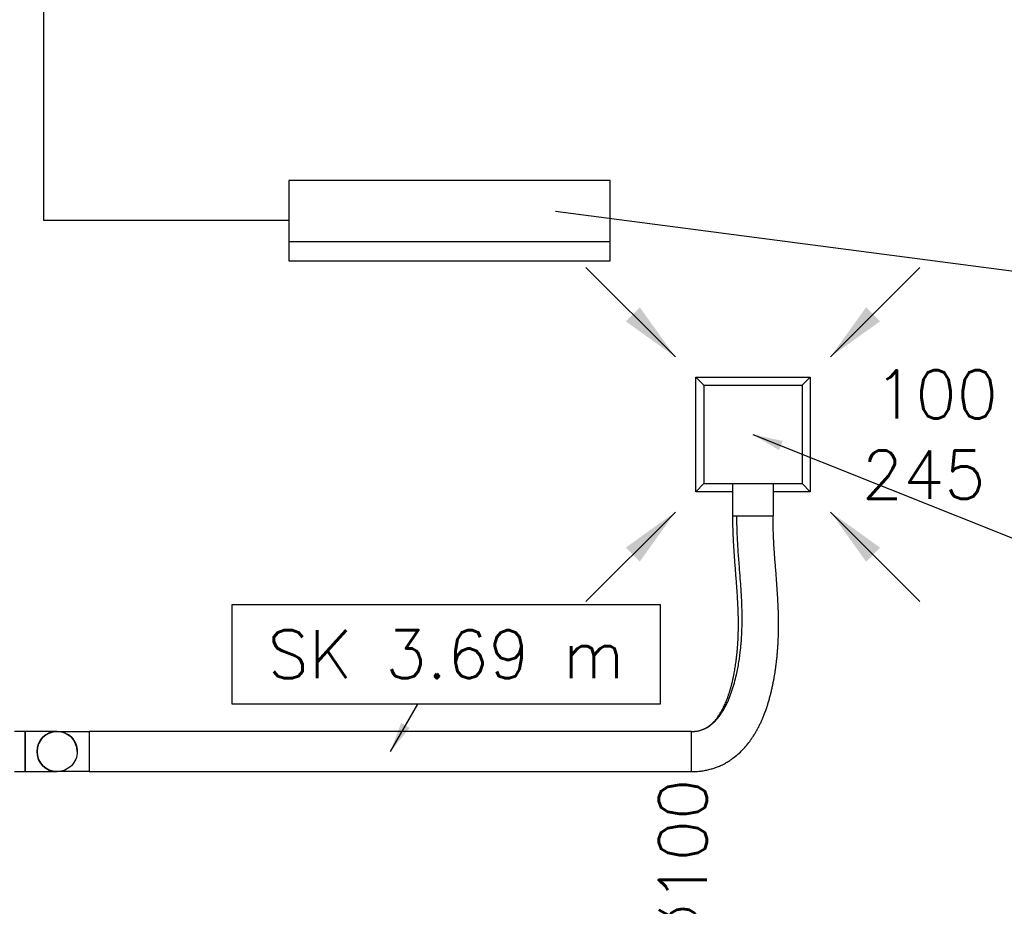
# Model space of a CAD drawing. Header units: millimetres. Extents: x 295542 to 440356, y 17772 to 133669.
# Tile 59 of 73: x 322398 to 324850, y 47282 to 49490. Entities that reach past the tile are written whole.
import ezdxf

# ---------------------------------------------------------------- set-up
doc = ezdxf.new("R2010")
doc.units = ezdxf.units.MM
doc.linetypes.add('Ciągłe', pattern=[0])
for name, color, linetype in [('0_freon', 50, 'Ciągłe'), ('0_klmatyzacja', 210, 'Continuous'), ('0_opis_wentylacja', 110, 'Ciągłe'), ('FLUID-W5', 7, 'Continuous'), ('FLUID-W5-120-ARRGR', 7, 'Continuous'), ('FLUID-W5-120-DIM', 7, 'Continuous'), ('FLUID-W5-120-INF', 7, 'Continuous')]:
    doc.layers.add(name, color=color, linetype=linetype)
doc.styles.add('FDBES', font='simplex.shx')
doc.linetypes.add('ZIGZAG', pattern='A,0.0001,-0.2,[131,ltypeshp.shx,S=0.2,R=0,X=-0.2,Y=0],-0.4,[131,ltypeshp.shx,S=0.2,R=180,X=0.2,Y=0],-0.2', length=0.8001)
doc.dimstyles.new('FDBES', dxfattribs={"dimscale": 50, "dimtxt": 4, "dimasz": 2.5, "dimexe": 0.8, "dimexo": 2, "dimgap": 1, "dimtad": 1, "dimdsep": 46, "dimtxsty": 'FDBES', "dimcen": 2.5, "dimclrd": 4, "dimclre": 5, "dimadec": 0, "dimazin": 0, "dimtfac": 1, "dimtmove": 0, "dimatfit": 3, "dimfxl": 1, "dimarcsym": 0})

# ---------------------------------------------------------------- blocks, each defined once
blk = doc.blocks.new('*U521')
at = {"color": 1, "linetype": 'Continuous', "lineweight": -2}
for p, q in [((-100, 50), (-100, 0)), ((100, 0), (100, 50)), ((-100, 0), (-100, -50)), ((100, -50), (100, 0))]:
    blk.add_line(p, q, dxfattribs=at)
at = {"color": 0, "linetype": 'ByBlock', "lineweight": -2}
for p, q in [((-86.5, 50), (-100, 50)), ((100, 50), (73.5, 50)), ((-100, -50), (-86.5, -50)), ((73.5, -50), (100, -50))]:
    blk.add_line(p, q, dxfattribs=at)
blk = doc.blocks.new('*U522')
at = {"color": 0, "linetype": 'ByBlock', "lineweight": -2}
for p, q in [((0, 15, 50), (0, -65, 50)), ((0, -65, -50), (0, 15, -50))]:
    blk.add_line(p, q, dxfattribs=at)
at = {"color": 1, "linetype": 'Continuous', "lineweight": -2}
for p, q in [((0, -65, 50), (0, -65)), ((0, -65), (0, -65, -50))]:
    blk.add_line(p, q, dxfattribs=at)
at = {"color": 1, "linetype": 'Continuous', "lineweight": -2, "extrusion": (-1, -1.47854e-13, -1.23548e-31)}
blk.add_ellipse((0, 15), major_axis=(0, -50), ratio=1, start_param=0, end_param=1.570796, dxfattribs=at)
at = {"color": 1, "linetype": 'Continuous', "lineweight": -2, "extrusion": (-1, -1.46372e-13, 1.83697e-16)}
blk.add_ellipse((0, 15), major_axis=(0, 0, -50), ratio=1, start_param=0, end_param=1.570796, dxfattribs=at)
blk = doc.blocks.new('*U523')
at = {"color": 0, "linetype": 'ByBlock', "lineweight": -2}
for p, q in [((65, 0, 50), (-15, 0, 50)), ((-15, 0, -50), (65, 0, -50))]:
    blk.add_line(p, q, dxfattribs=at)
at = {"color": 1, "linetype": 'Continuous', "lineweight": -2}
for p, q in [((65, 0), (65, 0, 50)), ((65, 0, -50), (65, 0))]:
    blk.add_line(p, q, dxfattribs=at)
at = {"color": 1, "linetype": 'Continuous', "lineweight": -2, "extrusion": (-3.53038e-32, -1, -6.12323e-17)}
blk.add_ellipse((-15, 0), major_axis=(0, 0, 50), ratio=1, start_param=0, end_param=1.570796, dxfattribs=at)
at = {"color": 1, "linetype": 'Continuous', "lineweight": -2, "extrusion": (2.44929e-16, -1, 8.66823e-33)}
blk.add_ellipse((-15, 0), major_axis=(-50, 0), ratio=1, start_param=0, end_param=1.570796, dxfattribs=at)
blk = doc.blocks.new('*U524')
at = {"color": 1, "linetype": 'Continuous', "lineweight": -3, "extrusion": (-1, 1.24176e-32, -6.12323e-17)}
for major_axis, start_param, end_param in [((0, 0, 50), 1.570796, 3.141593), ((0, 0, 50), 0, 1.570796), ((0, 0, -50), 1.570797, 3.141593), ((0, 0, -50), 0, 1.570797)]:
    blk.add_ellipse((0, 0), major_axis=major_axis, ratio=1, start_param=start_param, end_param=end_param, dxfattribs=at)
at = {"color": 1, "linetype": 'Continuous', "lineweight": -2, "extrusion": (1, 6.12323e-17, 6.12323e-17)}
blk.add_ellipse((0, 0), major_axis=(0, 50), ratio=1, start_param=0, end_param=1.570796, dxfattribs=at)
at = {"color": 1, "linetype": 'Continuous', "lineweight": -3, "extrusion": (1, -2.22886e-29, 6.12323e-17)}
for start_param, end_param in [(0, 1.570796), (1.570796, 3.141593), (0, 1.570796), (1.570796, 3.141593), (3.141593, 4.712389), (3.141593, 4.712389)]:
    blk.add_ellipse((0, 0), major_axis=(0, 0, -50), ratio=1, start_param=start_param, end_param=end_param, dxfattribs=at)
at = {"color": 1, "linetype": 'Continuous', "lineweight": -2, "extrusion": (1, -1.24176e-32, 6.12323e-17)}
blk.add_ellipse((0, 0), major_axis=(0, 0, 50), ratio=1, start_param=0, end_param=1.570796, dxfattribs=at)
blk = doc.blocks.new('*U525')
at = {"color": 0, "linetype": 'ByBlock', "lineweight": -2}
for p, q in [((-142.5, 142.5), (-122.5, 122.5)), ((-142.5, 142.5), (-142.5, -142.5)), ((142.5, 142.5), (-142.5, 142.5)), ((142.5, 142.5), (122.5, 122.5)), ((142.5, -142.5), (142.5, 142.5)), ((-122.5, 122.5), (-122.5, -122.5)), ((122.5, 122.5), (-122.5, 122.5)), ((122.5, 122.5), (122.5, -122.5)), ((-142.5, -142.5), (-122.5, -122.5)), ((-50, -122.5), (-122.5, -122.5)), ((50, -122.5), (-50, -122.5)), ((-50, -122.5), (-50, -202.5)), ((122.5, -122.5), (50, -122.5)), ((50, -202.5), (50, -122.5)), ((122.5, -122.5), (142.5, -142.5)), ((-142.5, -142.5), (-50, -142.5)), ((50, -142.5), (142.5, -142.5)), ((50, -202.5), (-50, -202.5))]:
    blk.add_line(p, q, dxfattribs=at)
blk = doc.blocks.new('*U526')
at = {"color": 1, "linetype": 'Continuous', "lineweight": -2}
for p, q in [((-750, 50), (-750, 0)), ((750, 0), (750, 50)), ((-750, 0), (-750, -50)), ((750, -50), (750, 0))]:
    blk.add_line(p, q, dxfattribs=at)
at = {"color": 0, "linetype": 'ByBlock', "lineweight": -2}
for p, q in [((750, 50), (-750, 50)), ((-750, -50), (750, -50))]:
    blk.add_line(p, q, dxfattribs=at)
blk = doc.blocks.new('*U530')
at = {"color": 1, "linetype": 'Continuous', "lineweight": -2}
for p, q in [((-50, 0), (-40, 0)), ((-40, 0), (40, 0)), ((40, 0), (50, 0)), ((-152.6, -637.1), (-152.6, -537.1))]:
    blk.add_line(p, q, dxfattribs=at)
at = {"color": 1, "linetype": 'ZIGZAG', "lineweight": -2, "ltscale": 50}
for points, knots in [([(-152.6, -537.1), (-151.7, -537.1), (-150.8, -537.1), (-148.5, -537.1), (-144.8, -536.9), (-139.2, -536.2), (-133.2, -535), (-127.5, -533.3), (-122, -531.2), (-116.6, -528.6), (-111.2, -525.5), (-105.9, -521.8), (-100.6, -517.6), (-94.5, -511.9), (-87.7, -504.4), (-81.2, -495.8), (-74.1, -485.2), (-66.8, -472.1), (-58.9, -454.8), (-52, -436.1), (-45.9, -416.4), (-40, -392.4), (-34.7, -364.3), (-31.9, -343.1), (-30.4, -329.2), (-29.7, -322.3), (-28, -301.7), (-26.7, -271.8), (-26.9, -233.2), (-28.3, -201.7), (-30.1, -173.6), (-32, -148.7), (-34.5, -117.2), (-36.7, -88.4), (-38.3, -62.1), (-39.2, -41.9), (-39.8, -21.3), (-40, -7.2), (-40, 0)], [0, 0, 0, 0, 4.141448, 4.141448, 11.043862, 22.087725, 33.131587, 44.175449, 55.219312, 66.263174, 77.307036, 88.350898, 99.394761, 110.438623, 127.004416, 143.57021, 154.614072, 176.701797, 198.789521, 220.877246, 242.964971, 265.052695, 298.184282, 331.315869, 331.315869, 342.359731, 353.403594, 397.579043, 441.754492, 485.929941, 508.017666, 541.149253, 574.28084, 618.456289, 640.544013, 662.631738, 684.719463, 706.807187, 706.807187, 706.807187, 706.807187]), ([(-152.6, -637.1), (-148.7, -637.1), (-140.9, -636.9), (-129.3, -635.8), (-118, -634), (-106.9, -631.5), (-96.2, -628.3), (-85.8, -624.5), (-75.8, -620), (-66.5, -615), (-57.8, -609.7), (-47.9, -602.8), (-37, -594), (-25.5, -582.9), (-15, -571.1), (-6.9, -560.5), (-0.7, -551.4), (4, -544), (8.4, -536.5), (12.6, -528.9), (16.6, -521.2), (20.3, -513.3), (23.8, -505.4), (27.4, -496.6), (30.9, -487.4), (34.4, -477.6), (37.5, -468.1), (40.3, -458.4), (43, -448.8), (45.5, -439.1), (47.8, -429.4), (49.8, -419.6), (51.7, -410.3), (53.3, -401.5), (54.7, -393.2), (55.9, -384.9), (57.2, -375.8), (58.5, -365.8), (59.7, -354.9), (60.7, -344.3), (61.6, -334.1), (62.2, -324.5), (62.8, -315.3), (63.2, -306.3), (63.5, -297.4), (63.7, -288.5), (63.9, -279.7), (63.9, -270.9), (63.9, -262.2), (63.8, -253.6), (63.6, -245.1), (63.3, -236.6), (63, -228.1), (62.6, -219.7), (62.2, -211.4), (61.8, -203.1), (61.3, -194.9), (60.7, -186.6), (60.2, -178.5), (59.6, -170.3), (59, -162.2), (58.4, -154.1), (57.8, -146), (57.1, -138), (56.5, -130), (55.9, -121.9), (55.2, -113.9), (54.6, -105.9), (54.1, -97.9), (53.5, -89.9), (52.9, -81.8), (52.4, -73.8), (52, -65.7), (51.5, -57.6), (51.2, -49.5), (50.8, -41.4), (50.5, -33.2), (50.3, -24.9), (50.1, -16.7), (50, -8.4), (50, -2.8), (50, 0)], [0, 0, 0, 0, 1.177385, 2.33948, 3.489114, 4.6286, 5.759738, 6.884062, 8.002915, 9.117336, 10.147085, 11.174832, 12.876412, 14.578928, 16.286036, 18.00146, 18.970647, 19.943602, 20.920655, 21.901971, 22.887571, 23.877523, 24.871602, 25.869556, 27.132742, 28.296903, 29.464461, 30.634284, 31.805508, 32.977134, 34.147731, 35.31612, 36.480845, 37.476977, 38.468362, 39.454219, 40.433637, 41.723935, 42.998451, 44.255263, 45.494486, 46.566005, 47.624761, 48.670781, 49.704527, 50.726145, 51.735879, 52.734068, 53.720818, 54.696635, 55.66148, 56.615875, 57.560097, 58.494179, 59.418699, 60.333744, 61.239777, 62.137108, 63.026081, 63.907063, 64.780502, 65.646618, 66.505917, 67.358887, 68.205997, 69.047802, 69.884565, 70.71705, 71.545727, 72.371344, 73.194328, 74.015305, 74.83515, 75.654454, 76.473827, 77.29419, 78.116356, 78.941041, 79.768975, 80.601213, 81.438428, 81.438428, 81.438428, 81.438428]), ([(-152.6, -537.1), (-150.8, -537.1), (-147.1, -537), (-141.9, -536.5), (-136.9, -535.8), (-132.3, -534.7), (-127.9, -533.4), (-123.7, -531.9), (-119.7, -530), (-116, -528), (-112.4, -525.8), (-108.1, -522.9), (-103.1, -518.8), (-97.6, -513.5), (-92.2, -507.4), (-87.7, -501.5), (-84.1, -496.3), (-81.3, -491.8), (-78.5, -487.1), (-75.8, -482.1), (-73.2, -477), (-70.6, -471.6), (-68.1, -466), (-65.5, -459.7), (-62.9, -452.9), (-60.4, -445.6), (-58, -438.3), (-55.8, -430.8), (-53.7, -423.1), (-51.7, -415.4), (-49.8, -407.5), (-48.1, -399.5), (-46.6, -391.8), (-45.3, -384.4), (-44.1, -377.4), (-43, -370.3), (-41.9, -362.5), (-40.8, -353.9), (-39.8, -344.6), (-38.9, -335.3), (-38.1, -326.5), (-37.6, -318.1), (-37.1, -310.1), (-36.7, -302.2), (-36.4, -294.3), (-36.3, -286.5), (-36.1, -278.7), (-36.1, -270.9), (-36.1, -263.1), (-36.2, -255.4), (-36.4, -247.6), (-36.6, -239.9), (-36.9, -232.1), (-37.2, -224.4), (-37.6, -216.6), (-38.1, -208.9), (-38.5, -201.1), (-39, -193.3), (-39.6, -185.4), (-40.1, -177.6), (-40.7, -169.7), (-41.3, -161.8), (-41.9, -153.8), (-42.6, -145.8), (-43.2, -137.8), (-43.8, -129.7), (-44.5, -121.5), (-45.1, -113.3), (-45.7, -105), (-46.3, -96.7), (-46.8, -88.3), (-47.4, -79.8), (-47.9, -71.3), (-48.3, -62.6), (-48.7, -53.9), (-49.1, -45.2), (-49.4, -36.3), (-49.7, -27.4), (-49.9, -18.3), (-50, -9.2), (-50, -3.1), (-50, 0)], [0, 0, 0, 0, 0.561153, 1.089249, 1.593274, 2.082439, 2.565741, 3.051485, 3.547217, 4.05874, 4.551368, 5.065019, 5.968533, 6.942536, 7.989523, 9.109528, 9.770478, 10.453188, 11.1569, 11.880615, 12.623531, 13.384544, 14.162507, 14.956379, 15.977838, 16.93444, 17.906846, 18.892928, 19.890945, 20.89878, 21.914411, 22.93594, 23.961162, 24.842754, 25.724358, 26.604639, 27.482311, 28.642875, 29.793367, 30.930655, 32.053144, 33.024667, 33.985727, 34.936729, 35.878301, 36.810741, 37.734559, 38.650227, 39.558292, 40.459073, 41.353193, 42.240871, 43.122809, 43.999363, 44.871084, 45.738205, 46.601455, 47.461169, 48.317807, 49.171937, 50.023984, 50.874519, 51.72383, 52.572603, 53.421339, 54.270367, 55.120461, 55.971929, 56.825387, 57.681478, 58.540577, 59.403383, 60.270389, 61.142274, 62.019388, 62.902516, 63.79223, 64.6891, 65.593847, 66.506886, 67.429049, 67.429049, 67.429049, 67.429049])]:
    blk.add_open_spline(points, degree=3, knots=knots, dxfattribs=at)
blk = doc.blocks.new('*U336')
at = {"color": 1}
blk.add_leader([(0, 0), (22.27, 22.27)], dimstyle='FDBES', override={"dimscale": 6, "dimclrd": 1}, dxfattribs=at)
blk.add_leader([(0, 0), (22.27, 22.27)], dimstyle='FDBES', override={"dimscale": 6, "dimclrd": 1}, dxfattribs=at)
blk.add_leader([(0, 0), (22.27, 22.27)], dimstyle='FDBES', override={"dimscale": 6, "dimclrd": 1}, dxfattribs=at)
blk.add_leader([(0, 0), (22.27, 22.27)], dimstyle='FDBES', override={"dimscale": 6, "dimclrd": 1}, dxfattribs=at)
blk.add_leader([(0, 0), (22.27, 22.27)], dimstyle='FDBES', override={"dimscale": 6, "dimclrd": 1}, dxfattribs=at)
blk.add_leader([(0, 0), (22.27, 22.27)], dimstyle='FDBES', override={"dimscale": 6, "dimclrd": 1}, dxfattribs=at)
blk.add_leader([(0, 0), (22.27, 22.27)], dimstyle='FDBES', override={"dimscale": 6, "dimclrd": 1}, dxfattribs=at)
blk.add_leader([(0, 0), (22.27, 22.27)], dimstyle='FDBES', override={"dimscale": 6, "dimclrd": 1}, dxfattribs=at)
blk.add_leader([(0, 0), (22.27, 22.27)], dimstyle='FDBES', override={"dimscale": 6, "dimclrd": 1}, dxfattribs=at)
blk.add_leader([(0, 0), (22.27, 22.27)], dimstyle='FDBES', override={"dimscale": 6, "dimclrd": 1}, dxfattribs=at)
blk.add_leader([(0, 0), (22.27, 22.27)], dimstyle='FDBES', override={"dimscale": 6, "dimclrd": 1}, dxfattribs=at)
blk.add_leader([(0, 0), (22.27, 22.27)], dimstyle='FDBES', override={"dimscale": 6, "dimclrd": 1}, dxfattribs=at)
blk.add_leader([(0, 0), (22.27, 22.27)], dimstyle='FDBES', override={"dimscale": 6, "dimclrd": 1}, dxfattribs=at)
blk.add_leader([(0, 0), (22.27, 22.27)], dimstyle='FDBES', override={"dimscale": 6, "dimclrd": 1}, dxfattribs=at)
blk.add_leader([(0, 0), (22.27, 22.27)], dimstyle='FDBES', override={"dimscale": 6, "dimclrd": 1}, dxfattribs=at)
blk.add_leader([(0, 0), (22.27, 22.27)], dimstyle='FDBES', override={"dimscale": 6, "dimclrd": 1}, dxfattribs=at)
blk.add_leader([(0, 0), (22.27, 22.27)], dimstyle='FDBES', override={"dimscale": 6, "dimclrd": 1}, dxfattribs=at)
blk.add_leader([(0, 0), (22.27, 22.27)], dimstyle='FDBES', override={"dimscale": 6, "dimclrd": 1}, dxfattribs=at)
blk.add_leader([(0, 0), (22.27, 22.27)], dimstyle='FDBES', override={"dimscale": 6, "dimclrd": 1}, dxfattribs=at)
blk.add_leader([(0, 0), (22.27, 22.27)], dimstyle='FDBES', override={"dimscale": 6, "dimclrd": 1}, dxfattribs=at)
blk.add_leader([(0, 0), (22.27, 22.27)], dimstyle='FDBES', override={"dimscale": 6, "dimclrd": 1}, dxfattribs=at)
blk.add_leader([(0, 0), (22.27, 22.27)], dimstyle='FDBES', override={"dimscale": 6, "dimclrd": 1}, dxfattribs=at)
blk.add_leader([(0, 0), (22.27, 22.27)], dimstyle='FDBES', override={"dimscale": 6, "dimclrd": 1}, dxfattribs=at)
blk.add_leader([(0, 0), (22.27, 22.27)], dimstyle='FDBES', override={"dimscale": 6, "dimclrd": 1}, dxfattribs=at)
blk = doc.blocks.new('*U337')
at = {"color": 1}
blk.add_leader([(0, 0), (-22.27, 22.27)], dimstyle='FDBES', override={"dimscale": 6, "dimclrd": 1}, dxfattribs=at)
blk.add_leader([(0, 0), (-22.27, 22.27)], dimstyle='FDBES', override={"dimscale": 6, "dimclrd": 1}, dxfattribs=at)
blk.add_leader([(0, 0), (-22.27, 22.27)], dimstyle='FDBES', override={"dimscale": 6, "dimclrd": 1}, dxfattribs=at)
blk.add_leader([(0, 0), (-22.27, 22.27)], dimstyle='FDBES', override={"dimscale": 6, "dimclrd": 1}, dxfattribs=at)
blk.add_leader([(0, 0), (-22.27, 22.27)], dimstyle='FDBES', override={"dimscale": 6, "dimclrd": 1}, dxfattribs=at)
blk.add_leader([(0, 0), (-22.27, 22.27)], dimstyle='FDBES', override={"dimscale": 6, "dimclrd": 1}, dxfattribs=at)
blk.add_leader([(0, 0), (-22.27, 22.27)], dimstyle='FDBES', override={"dimscale": 6, "dimclrd": 1}, dxfattribs=at)
blk.add_leader([(0, 0), (-22.27, 22.27)], dimstyle='FDBES', override={"dimscale": 6, "dimclrd": 1}, dxfattribs=at)
blk.add_leader([(0, 0), (-22.27, 22.27)], dimstyle='FDBES', override={"dimscale": 6, "dimclrd": 1}, dxfattribs=at)
blk.add_leader([(0, 0), (-22.27, 22.27)], dimstyle='FDBES', override={"dimscale": 6, "dimclrd": 1}, dxfattribs=at)
blk.add_leader([(0, 0), (-22.27, 22.27)], dimstyle='FDBES', override={"dimscale": 6, "dimclrd": 1}, dxfattribs=at)
blk.add_leader([(0, 0), (-22.27, 22.27)], dimstyle='FDBES', override={"dimscale": 6, "dimclrd": 1}, dxfattribs=at)
blk.add_leader([(0, 0), (-22.27, 22.27)], dimstyle='FDBES', override={"dimscale": 6, "dimclrd": 1}, dxfattribs=at)
blk.add_leader([(0, 0), (-22.27, 22.27)], dimstyle='FDBES', override={"dimscale": 6, "dimclrd": 1}, dxfattribs=at)
blk.add_leader([(0, 0), (-22.27, 22.27)], dimstyle='FDBES', override={"dimscale": 6, "dimclrd": 1}, dxfattribs=at)
blk.add_leader([(0, 0), (-22.27, 22.27)], dimstyle='FDBES', override={"dimscale": 6, "dimclrd": 1}, dxfattribs=at)
blk.add_leader([(0, 0), (-22.27, 22.27)], dimstyle='FDBES', override={"dimscale": 6, "dimclrd": 1}, dxfattribs=at)
blk.add_leader([(0, 0), (-22.27, 22.27)], dimstyle='FDBES', override={"dimscale": 6, "dimclrd": 1}, dxfattribs=at)
blk.add_leader([(0, 0), (-22.27, 22.27)], dimstyle='FDBES', override={"dimscale": 6, "dimclrd": 1}, dxfattribs=at)
blk.add_leader([(0, 0), (-22.27, 22.27)], dimstyle='FDBES', override={"dimscale": 6, "dimclrd": 1}, dxfattribs=at)
blk.add_leader([(0, 0), (-22.27, 22.27)], dimstyle='FDBES', override={"dimscale": 6, "dimclrd": 1}, dxfattribs=at)
blk.add_leader([(0, 0), (-22.27, 22.27)], dimstyle='FDBES', override={"dimscale": 6, "dimclrd": 1}, dxfattribs=at)
blk.add_leader([(0, 0), (-22.27, 22.27)], dimstyle='FDBES', override={"dimscale": 6, "dimclrd": 1}, dxfattribs=at)
blk.add_leader([(0, 0), (-22.27, 22.27)], dimstyle='FDBES', override={"dimscale": 6, "dimclrd": 1}, dxfattribs=at)
blk = doc.blocks.new('*U338')
at = {"color": 1}
blk.add_leader([(0, 0), (22.27, -22.27)], dimstyle='FDBES', override={"dimscale": 6, "dimclrd": 1}, dxfattribs=at)
blk.add_leader([(0, 0), (22.27, -22.27)], dimstyle='FDBES', override={"dimscale": 6, "dimclrd": 1}, dxfattribs=at)
blk.add_leader([(0, 0), (22.27, -22.27)], dimstyle='FDBES', override={"dimscale": 6, "dimclrd": 1}, dxfattribs=at)
blk.add_leader([(0, 0), (22.27, -22.27)], dimstyle='FDBES', override={"dimscale": 6, "dimclrd": 1}, dxfattribs=at)
blk.add_leader([(0, 0), (22.27, -22.27)], dimstyle='FDBES', override={"dimscale": 6, "dimclrd": 1}, dxfattribs=at)
blk.add_leader([(0, 0), (22.27, -22.27)], dimstyle='FDBES', override={"dimscale": 6, "dimclrd": 1}, dxfattribs=at)
blk.add_leader([(0, 0), (22.27, -22.27)], dimstyle='FDBES', override={"dimscale": 6, "dimclrd": 1}, dxfattribs=at)
blk.add_leader([(0, 0), (22.27, -22.27)], dimstyle='FDBES', override={"dimscale": 6, "dimclrd": 1}, dxfattribs=at)
blk.add_leader([(0, 0), (22.27, -22.27)], dimstyle='FDBES', override={"dimscale": 6, "dimclrd": 1}, dxfattribs=at)
blk.add_leader([(0, 0), (22.27, -22.27)], dimstyle='FDBES', override={"dimscale": 6, "dimclrd": 1}, dxfattribs=at)
blk.add_leader([(0, 0), (22.27, -22.27)], dimstyle='FDBES', override={"dimscale": 6, "dimclrd": 1}, dxfattribs=at)
blk.add_leader([(0, 0), (22.27, -22.27)], dimstyle='FDBES', override={"dimscale": 6, "dimclrd": 1}, dxfattribs=at)
blk.add_leader([(0, 0), (22.27, -22.27)], dimstyle='FDBES', override={"dimscale": 6, "dimclrd": 1}, dxfattribs=at)
blk.add_leader([(0, 0), (22.27, -22.27)], dimstyle='FDBES', override={"dimscale": 6, "dimclrd": 1}, dxfattribs=at)
blk.add_leader([(0, 0), (22.27, -22.27)], dimstyle='FDBES', override={"dimscale": 6, "dimclrd": 1}, dxfattribs=at)
blk.add_leader([(0, 0), (22.27, -22.27)], dimstyle='FDBES', override={"dimscale": 6, "dimclrd": 1}, dxfattribs=at)
blk.add_leader([(0, 0), (22.27, -22.27)], dimstyle='FDBES', override={"dimscale": 6, "dimclrd": 1}, dxfattribs=at)
blk.add_leader([(0, 0), (22.27, -22.27)], dimstyle='FDBES', override={"dimscale": 6, "dimclrd": 1}, dxfattribs=at)
blk.add_leader([(0, 0), (22.27, -22.27)], dimstyle='FDBES', override={"dimscale": 6, "dimclrd": 1}, dxfattribs=at)
blk.add_leader([(0, 0), (22.27, -22.27)], dimstyle='FDBES', override={"dimscale": 6, "dimclrd": 1}, dxfattribs=at)
blk.add_leader([(0, 0), (22.27, -22.27)], dimstyle='FDBES', override={"dimscale": 6, "dimclrd": 1}, dxfattribs=at)
blk.add_leader([(0, 0), (22.27, -22.27)], dimstyle='FDBES', override={"dimscale": 6, "dimclrd": 1}, dxfattribs=at)
blk.add_leader([(0, 0), (22.27, -22.27)], dimstyle='FDBES', override={"dimscale": 6, "dimclrd": 1}, dxfattribs=at)
blk.add_leader([(0, 0), (22.27, -22.27)], dimstyle='FDBES', override={"dimscale": 6, "dimclrd": 1}, dxfattribs=at)
blk = doc.blocks.new('*U339')
at = {"color": 1}
blk.add_leader([(0, 0), (-22.27, -22.27)], dimstyle='FDBES', override={"dimscale": 6, "dimclrd": 1}, dxfattribs=at)
blk.add_leader([(0, 0), (-22.27, -22.27)], dimstyle='FDBES', override={"dimscale": 6, "dimclrd": 1}, dxfattribs=at)
blk.add_leader([(0, 0), (-22.27, -22.27)], dimstyle='FDBES', override={"dimscale": 6, "dimclrd": 1}, dxfattribs=at)
blk.add_leader([(0, 0), (-22.27, -22.27)], dimstyle='FDBES', override={"dimscale": 6, "dimclrd": 1}, dxfattribs=at)
blk.add_leader([(0, 0), (-22.27, -22.27)], dimstyle='FDBES', override={"dimscale": 6, "dimclrd": 1}, dxfattribs=at)
blk.add_leader([(0, 0), (-22.27, -22.27)], dimstyle='FDBES', override={"dimscale": 6, "dimclrd": 1}, dxfattribs=at)
blk.add_leader([(0, 0), (-22.27, -22.27)], dimstyle='FDBES', override={"dimscale": 6, "dimclrd": 1}, dxfattribs=at)
blk.add_leader([(0, 0), (-22.27, -22.27)], dimstyle='FDBES', override={"dimscale": 6, "dimclrd": 1}, dxfattribs=at)
blk.add_leader([(0, 0), (-22.27, -22.27)], dimstyle='FDBES', override={"dimscale": 6, "dimclrd": 1}, dxfattribs=at)
blk.add_leader([(0, 0), (-22.27, -22.27)], dimstyle='FDBES', override={"dimscale": 6, "dimclrd": 1}, dxfattribs=at)
blk.add_leader([(0, 0), (-22.27, -22.27)], dimstyle='FDBES', override={"dimscale": 6, "dimclrd": 1}, dxfattribs=at)
blk.add_leader([(0, 0), (-22.27, -22.27)], dimstyle='FDBES', override={"dimscale": 6, "dimclrd": 1}, dxfattribs=at)
blk.add_leader([(0, 0), (-22.27, -22.27)], dimstyle='FDBES', override={"dimscale": 6, "dimclrd": 1}, dxfattribs=at)
blk.add_leader([(0, 0), (-22.27, -22.27)], dimstyle='FDBES', override={"dimscale": 6, "dimclrd": 1}, dxfattribs=at)
blk.add_leader([(0, 0), (-22.27, -22.27)], dimstyle='FDBES', override={"dimscale": 6, "dimclrd": 1}, dxfattribs=at)
blk.add_leader([(0, 0), (-22.27, -22.27)], dimstyle='FDBES', override={"dimscale": 6, "dimclrd": 1}, dxfattribs=at)
blk.add_leader([(0, 0), (-22.27, -22.27)], dimstyle='FDBES', override={"dimscale": 6, "dimclrd": 1}, dxfattribs=at)
blk.add_leader([(0, 0), (-22.27, -22.27)], dimstyle='FDBES', override={"dimscale": 6, "dimclrd": 1}, dxfattribs=at)
blk.add_leader([(0, 0), (-22.27, -22.27)], dimstyle='FDBES', override={"dimscale": 6, "dimclrd": 1}, dxfattribs=at)
blk.add_leader([(0, 0), (-22.27, -22.27)], dimstyle='FDBES', override={"dimscale": 6, "dimclrd": 1}, dxfattribs=at)
blk.add_leader([(0, 0), (-22.27, -22.27)], dimstyle='FDBES', override={"dimscale": 6, "dimclrd": 1}, dxfattribs=at)
blk.add_leader([(0, 0), (-22.27, -22.27)], dimstyle='FDBES', override={"dimscale": 6, "dimclrd": 1}, dxfattribs=at)
blk.add_leader([(0, 0), (-22.27, -22.27)], dimstyle='FDBES', override={"dimscale": 6, "dimclrd": 1}, dxfattribs=at)
blk.add_leader([(0, 0), (-22.27, -22.27)], dimstyle='FDBES', override={"dimscale": 6, "dimclrd": 1}, dxfattribs=at)
blk = doc.blocks.new('*U474')
at = {"color": 5, "lineweight": -2}
blk.add_line((192.88, -54.33), (86.36, -54.33), dxfattribs=at)
blk.add_line((192.88, -54.33), (86.36, -54.33), dxfattribs=at)
blk.add_line((192.88, -54.33), (86.36, -54.33), dxfattribs=at)
blk.add_line((192.88, -54.33), (86.36, -54.33), dxfattribs=at)
blk.add_line((192.88, -54.33), (86.36, -54.33), dxfattribs=at)
blk.add_line((192.88, -54.33), (86.36, -54.33), dxfattribs=at)
blk.add_lwpolyline([(86.36, -32.33), (192.88, -32.33), (192.88, -79.13), (86.36, -79.13)], close=True, dxfattribs=at)
blk.add_lwpolyline([(86.36, -32.33), (192.88, -32.33), (192.88, -79.13), (86.36, -79.13)], close=True, dxfattribs=at)
blk.add_lwpolyline([(86.36, -32.33), (192.88, -32.33), (192.88, -79.13), (86.36, -79.13)], close=True, dxfattribs=at)
blk.add_lwpolyline([(86.36, -32.33), (192.88, -32.33), (192.88, -79.13), (86.36, -79.13)], close=True, dxfattribs=at)
blk.add_lwpolyline([(86.36, -32.33), (192.88, -32.33), (192.88, -79.13), (86.36, -79.13)], close=True, dxfattribs=at)
blk.add_lwpolyline([(86.36, -32.33), (192.88, -32.33), (192.88, -79.13), (86.36, -79.13)], close=True, dxfattribs=at)
at = {"color": 3, "insert": (139.62, -55.73), "char_height": 12, "attachment_point": 5, "line_spacing_factor": 1.1, "style": 'FDBES'}
blk.add_mtext('RD1*+PBS\\PSK 3.30 m', dxfattribs=at)
blk.add_mtext('RD1*+PBS\\PSK 3.30 m', dxfattribs=at)
blk.add_mtext('RD1*+PBS\\PSK 3.30 m', dxfattribs=at)
blk.add_mtext('RD1*+PBS\\PSK 3.30 m', dxfattribs=at)
blk.add_mtext('RD1*+PBS\\PSK 3.30 m', dxfattribs=at)
blk.add_mtext('RD1*+PBS\\PSK 3.30 m', dxfattribs=at)
at = {"color": 5}
blk.add_leader([(0, 0), (86.36, -34.47)], dimstyle='FDBES', override={"dimscale": 3, "dimclrd": 5}, dxfattribs=at)
blk.add_leader([(0, 0), (86.36, -34.47)], dimstyle='FDBES', override={"dimscale": 3, "dimclrd": 5}, dxfattribs=at)
blk.add_leader([(0, 0), (86.36, -34.47)], dimstyle='FDBES', override={"dimscale": 3, "dimclrd": 5}, dxfattribs=at)
blk.add_leader([(0, 0), (86.36, -34.47)], dimstyle='FDBES', override={"dimscale": 3, "dimclrd": 5}, dxfattribs=at)
blk.add_leader([(0, 0), (86.36, -34.47)], dimstyle='FDBES', override={"dimscale": 3, "dimclrd": 5}, dxfattribs=at)
blk.add_leader([(0, 0), (86.36, -34.47)], dimstyle='FDBES', override={"dimscale": 3, "dimclrd": 5}, dxfattribs=at)
blk = doc.blocks.new('*U475')
at = {"color": 5, "lineweight": -2}
blk.add_lwpolyline([(-39.38, 36.63), (67.14, 36.63), (67.14, 11.83), (-39.38, 11.83)], close=True, dxfattribs=at)
blk.add_lwpolyline([(-39.38, 36.63), (67.14, 36.63), (67.14, 11.83), (-39.38, 11.83)], close=True, dxfattribs=at)
blk.add_lwpolyline([(-39.38, 36.63), (67.14, 36.63), (67.14, 11.83), (-39.38, 11.83)], close=True, dxfattribs=at)
blk.add_lwpolyline([(-39.38, 36.63), (67.14, 36.63), (67.14, 11.83), (-39.38, 11.83)], close=True, dxfattribs=at)
blk.add_lwpolyline([(-39.38, 36.63), (67.14, 36.63), (67.14, 11.83), (-39.38, 11.83)], close=True, dxfattribs=at)
at = {"color": 3, "insert": (13.88, 24.23), "char_height": 12, "attachment_point": 5, "line_spacing_factor": 1.1, "style": 'FDBES'}
blk.add_mtext('SK 3.69 m', dxfattribs=at)
blk.add_mtext('SK 3.69 m', dxfattribs=at)
blk.add_mtext('SK 3.69 m', dxfattribs=at)
blk.add_mtext('SK 3.69 m', dxfattribs=at)
blk.add_mtext('SK 3.69 m', dxfattribs=at)
at = {"color": 5}
blk.add_leader([(0, 0), (6.78, 11.83)], dimstyle='FDBES', override={"dimscale": 3, "dimclrd": 5}, dxfattribs=at)
blk.add_leader([(0, 0), (6.78, 11.83)], dimstyle='FDBES', override={"dimscale": 3, "dimclrd": 5}, dxfattribs=at)
blk.add_leader([(0, 0), (6.78, 11.83)], dimstyle='FDBES', override={"dimscale": 3, "dimclrd": 5}, dxfattribs=at)
blk.add_leader([(0, 0), (6.78, 11.83)], dimstyle='FDBES', override={"dimscale": 3, "dimclrd": 5}, dxfattribs=at)
blk.add_leader([(0, 0), (6.78, 11.83)], dimstyle='FDBES', override={"dimscale": 3, "dimclrd": 5}, dxfattribs=at)

msp = doc.modelspace()

# ---------------------------------------------------------------- linework, layer by layer
at = {"layer": '0_freon'}
for p, q in [((322458.218, 48989.862), (322458.218, 49849.376)), ((323068.135, 48989.862), (322458.218, 48989.862))]:
    msp.add_line(p, q, dxfattribs=at)
at = {"layer": '0_klmatyzacja'}
msp.add_line((323868.135, 48937.036), (323068.135, 48937.036), dxfattribs=at)
msp.add_lwpolyline([(323068.135, 49089.862), (323068.135, 48889.862), (323868.135, 48889.862), (323868.135, 49089.862)], close=True, dxfattribs=at)
at = {"layer": '0_opis_wentylacja'}
msp.add_line((327663.788, 48497.438), (323731.968, 49012.69), dxfattribs=at)

# ---------------------------------------------------------------- block references
at = {"layer": 'FLUID-W5', "color": 1, "linetype": 'Continuous', "extrusion": (1.22465e-16, -1.83697e-16, -1), "rotation": 360}
msp.add_blockref('*U525', (-324223.817, 48457.306, -3340), dxfattribs=at)
at = {"layer": 'FLUID-W5', "color": 1, "linetype": 'Continuous'}
msp.add_blockref('*U530', (324223.817, 48254.806, 3440), dxfattribs=at)
at = {"layer": 'FLUID-W5', "color": 1, "linetype": 'Continuous', "rotation": 360}
for name, p in [('*U521', (322311.195, 47667.667, 3485)), ('*U526', (323321.195, 47667.667, 3740))]:
    msp.add_blockref(name, p, dxfattribs=at)
at = {"layer": 'FLUID-W5', "color": 1, "linetype": 'Continuous', "extrusion": (1.60812e-16, 1, -1.83697e-16), "rotation": 90}
msp.add_blockref('*U522', (-322476.195, 3500, 47667.667), dxfattribs=at)
at = {"layer": 'FLUID-W5', "color": 1, "linetype": 'Continuous', "extrusion": (-6.12323e-17, -1, 6.12323e-17), "rotation": 360}
msp.add_blockref('*U523', (322506.195, 3725, -47667.667), dxfattribs=at)
at = {"layer": 'FLUID-W5', "color": 1, "linetype": 'Continuous', "extrusion": (-1, -1.83697e-16, 6.12323e-17), "rotation": 90}
msp.add_blockref('*U524', (-47667.667, 3612.5, -322491.195), dxfattribs=at)
at = {"layer": 'FLUID-W5-120-ARRGR', "xscale": 10, "yscale": 10, "zscale": 10}
for name, p in [('*U337', (324030.606, 48650.517, 3315)), ('*U336', (324417.028, 48650.517, 3315)), ('*U339', (324030.606, 48264.095, 3315)), ('*U338', (324417.028, 48264.095, 3315))]:
    msp.add_blockref(name, p, dxfattribs=at)
at = {"layer": 'FLUID-W5-120-INF', "linetype": 'ByBlock', "xscale": 10, "yscale": 10, "zscale": 10}
for name, p in [('*U474', (324223.817, 48457.306, 3340)), ('*U475', (323321.195, 47667.667, 3740))]:
    msp.add_blockref(name, p, dxfattribs=at)

# ---------------------------------------------------------------- texts
at = {"layer": 'FLUID-W5-120-ARRGR', "color": 3, "insert": (324929.174, 48457.306, 3315), "char_height": 120, "attachment_point": 5, "style": 'FDBES'}
msp.add_mtext('100 m{\\A2;\\H0.5x;3}/h\\P245 x 245', dxfattribs=at)
at = {"layer": 'FLUID-W5-120-DIM', "color": 3, "insert": (324049.351, 47394.389, 3740), "char_height": 120, "attachment_point": 5, "rotation": 90, "style": 'FDBES'}
msp.add_mtext('∅100\\P', dxfattribs=at)

doc.saveas('drawing.dxf')
